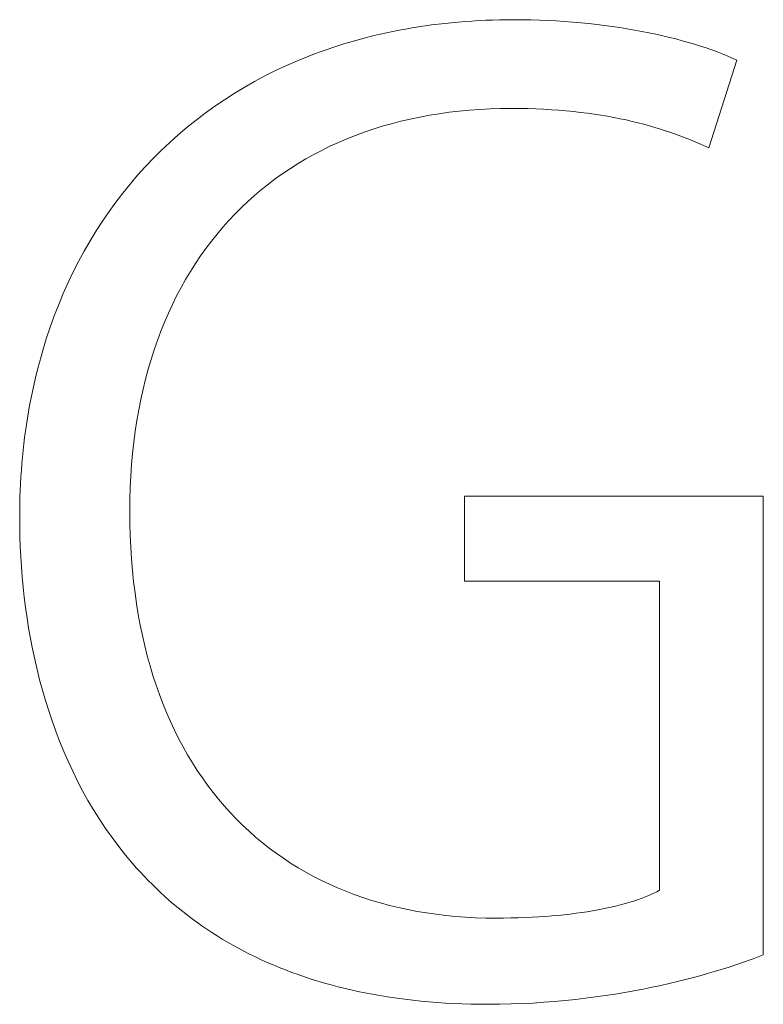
# Model space of a CAD drawing. Header units: centimetres. Extents: x -115 to 110, y -85 to 79.
# Tile 5 of 40: x -96.56 to -94.69, y -9.57 to -7.08. Entities that reach past the tile are written whole.
import ezdxf

# ---------------------------------------------------------------- set-up
doc = ezdxf.new("R2010")
doc.units = ezdxf.units.CM
doc.header["$MEASUREMENT"] = 0
doc.layers.add('Layer 1', color=7, linetype='Continuous')

msp = doc.modelspace()

# ---------------------------------------------------------------- linework, layer by layer
at = {"layer": 'Layer 1', "color": 250, "lineweight": 9}
msp.add_open_spline([(-94.68566, -9.44562), (-94.68566, -9.44562), (-94.71169, -9.45545), (-94.71169, -9.45545), (-94.71169, -9.45545), (-94.74055, -9.46566), (-94.74055, -9.46566), (-94.74055, -9.46566), (-94.77212, -9.47612), (-94.77212, -9.47612), (-94.77212, -9.47612), (-94.8063, -9.48668), (-94.8063, -9.48668), (-94.8063, -9.48668), (-94.82433, -9.49195), (-94.82433, -9.49195), (-94.82433, -9.49195), (-94.84297, -9.4972), (-94.84297, -9.4972), (-94.84297, -9.4972), (-94.8622, -9.5024), (-94.8622, -9.5024), (-94.8622, -9.5024), (-94.88203, -9.50754), (-94.88203, -9.50754), (-94.88203, -9.50754), (-94.90242, -9.5126), (-94.90242, -9.5126), (-94.90242, -9.5126), (-94.92336, -9.51756), (-94.92336, -9.51756), (-94.92336, -9.51756), (-94.94486, -9.52241), (-94.94486, -9.52241), (-94.94486, -9.52241), (-94.96688, -9.52712), (-94.96688, -9.52712), (-94.96688, -9.52712), (-94.98941, -9.53169), (-94.98941, -9.53169), (-94.98941, -9.53169), (-95.01245, -9.53609), (-95.01245, -9.53609), (-95.01245, -9.53609), (-95.03598, -9.5403), (-95.03598, -9.5403), (-95.03598, -9.5403), (-95.05998, -9.54431), (-95.05998, -9.54431), (-95.05998, -9.54431), (-95.08445, -9.5481), (-95.08445, -9.5481), (-95.08445, -9.5481), (-95.10936, -9.55166), (-95.10936, -9.55166), (-95.10936, -9.55166), (-95.13471, -9.55495), (-95.13471, -9.55495), (-95.13471, -9.55495), (-95.16048, -9.55798), (-95.16048, -9.55798), (-95.16048, -9.55798), (-95.18666, -9.56071), (-95.18666, -9.56071), (-95.18666, -9.56071), (-95.21323, -9.56314), (-95.21323, -9.56314), (-95.21323, -9.56314), (-95.24018, -9.56524), (-95.24018, -9.56524), (-95.24018, -9.56524), (-95.2675, -9.567), (-95.2675, -9.567), (-95.2675, -9.567), (-95.29518, -9.5684), (-95.29518, -9.5684), (-95.29518, -9.5684), (-95.32319, -9.56942), (-95.32319, -9.56942), (-95.32319, -9.56942), (-95.35153, -9.57005), (-95.35153, -9.57005), (-95.35153, -9.57005), (-95.38019, -9.57026), (-95.38019, -9.57026), (-95.38019, -9.57026), (-95.40249, -9.57013), (-95.40249, -9.57013), (-95.40249, -9.57013), (-95.42452, -9.56974), (-95.42452, -9.56974), (-95.42452, -9.56974), (-95.44629, -9.5691), (-95.44629, -9.5691), (-95.44629, -9.5691), (-95.4678, -9.5682), (-95.4678, -9.5682), (-95.4678, -9.5682), (-95.48904, -9.56705), (-95.48904, -9.56705), (-95.48904, -9.56705), (-95.51003, -9.56565), (-95.51003, -9.56565), (-95.51003, -9.56565), (-95.53075, -9.564), (-95.53075, -9.564), (-95.53075, -9.564), (-95.55122, -9.56212), (-95.55122, -9.56212), (-95.55122, -9.56212), (-95.57144, -9.55999), (-95.57144, -9.55999), (-95.57144, -9.55999), (-95.5914, -9.55763), (-95.5914, -9.55763), (-95.5914, -9.55763), (-95.6111, -9.55502), (-95.6111, -9.55502), (-95.6111, -9.55502), (-95.63056, -9.55219), (-95.63056, -9.55219), (-95.63056, -9.55219), (-95.64976, -9.54913), (-95.64976, -9.54913), (-95.64976, -9.54913), (-95.66872, -9.54584), (-95.66872, -9.54584), (-95.66872, -9.54584), (-95.68743, -9.54232), (-95.68743, -9.54232), (-95.68743, -9.54232), (-95.70589, -9.53858), (-95.70589, -9.53858), (-95.70589, -9.53858), (-95.72411, -9.53463), (-95.72411, -9.53463), (-95.72411, -9.53463), (-95.74208, -9.53045), (-95.74208, -9.53045), (-95.74208, -9.53045), (-95.75982, -9.52606), (-95.75982, -9.52606), (-95.75982, -9.52606), (-95.77731, -9.52146), (-95.77731, -9.52146), (-95.77731, -9.52146), (-95.79457, -9.51665), (-95.79457, -9.51665), (-95.79457, -9.51665), (-95.81159, -9.51164), (-95.81159, -9.51164), (-95.81159, -9.51164), (-95.82837, -9.50642), (-95.82837, -9.50642), (-95.82837, -9.50642), (-95.84492, -9.50099), (-95.84492, -9.50099), (-95.84492, -9.50099), (-95.86124, -9.49537), (-95.86124, -9.49537), (-95.86124, -9.49537), (-95.87732, -9.48956), (-95.87732, -9.48956), (-95.87732, -9.48956), (-95.89318, -9.48355), (-95.89318, -9.48355), (-95.89318, -9.48355), (-95.9088, -9.47735), (-95.9088, -9.47735), (-95.9088, -9.47735), (-95.9242, -9.47096), (-95.9242, -9.47096), (-95.9242, -9.47096), (-95.93938, -9.46438), (-95.93938, -9.46438), (-95.93938, -9.46438), (-95.95433, -9.45762), (-95.95433, -9.45762), (-95.95433, -9.45762), (-95.96905, -9.45068), (-95.96905, -9.45068), (-95.96905, -9.45068), (-95.98356, -9.44357), (-95.98356, -9.44357), (-95.98356, -9.44357), (-95.99784, -9.43628), (-95.99784, -9.43628), (-95.99784, -9.43628), (-96.01191, -9.42881), (-96.01191, -9.42881), (-96.01191, -9.42881), (-96.02576, -9.42118), (-96.02576, -9.42118), (-96.02576, -9.42118), (-96.0394, -9.41337), (-96.0394, -9.41337), (-96.0394, -9.41337), (-96.05282, -9.40541), (-96.05282, -9.40541), (-96.05282, -9.40541), (-96.06603, -9.39728), (-96.06603, -9.39728), (-96.06603, -9.39728), (-96.07902, -9.38899), (-96.07902, -9.38899), (-96.07902, -9.38899), (-96.09181, -9.38054), (-96.09181, -9.38054), (-96.09181, -9.38054), (-96.10439, -9.37194), (-96.10439, -9.37194), (-96.10439, -9.37194), (-96.11676, -9.36319), (-96.11676, -9.36319), (-96.11676, -9.36319), (-96.12893, -9.35429), (-96.12893, -9.35429), (-96.12893, -9.35429), (-96.14089, -9.34524), (-96.14089, -9.34524), (-96.14089, -9.34524), (-96.15265, -9.33605), (-96.15265, -9.33605), (-96.15265, -9.33605), (-96.16421, -9.32672), (-96.16421, -9.32672), (-96.16421, -9.32672), (-96.17557, -9.31725), (-96.17557, -9.31725), (-96.17557, -9.31725), (-96.18673, -9.30764), (-96.18673, -9.30764), (-96.18673, -9.30764), (-96.1977, -9.2979), (-96.1977, -9.2979), (-96.1977, -9.2979), (-96.20846, -9.28803), (-96.20846, -9.28803), (-96.20846, -9.28803), (-96.21904, -9.27803), (-96.21904, -9.27803), (-96.21904, -9.27803), (-96.22942, -9.2679), (-96.22942, -9.2679), (-96.22942, -9.2679), (-96.23961, -9.25765), (-96.23961, -9.25765), (-96.23961, -9.25765), (-96.24961, -9.24728), (-96.24961, -9.24728), (-96.24961, -9.24728), (-96.25943, -9.2368), (-96.25943, -9.2368), (-96.25943, -9.2368), (-96.26905, -9.22619), (-96.26905, -9.22619), (-96.26905, -9.22619), (-96.2785, -9.21548), (-96.2785, -9.21548), (-96.2785, -9.21548), (-96.29683, -9.19372), (-96.29683, -9.19372), (-96.29683, -9.19372), (-96.31444, -9.17154), (-96.31444, -9.17154), (-96.31444, -9.17154), (-96.33133, -9.14897), (-96.33133, -9.14897), (-96.33133, -9.14897), (-96.34753, -9.12602), (-96.34753, -9.12602), (-96.34753, -9.12602), (-96.36303, -9.10271), (-96.36303, -9.10271), (-96.36303, -9.10271), (-96.37786, -9.07906), (-96.37786, -9.07906), (-96.37786, -9.07906), (-96.39202, -9.0551), (-96.39202, -9.0551), (-96.39202, -9.0551), (-96.40553, -9.03085), (-96.40553, -9.03085), (-96.40553, -9.03085), (-96.41839, -9.00632), (-96.41839, -9.00632), (-96.41839, -9.00632), (-96.43062, -8.98154), (-96.43062, -8.98154), (-96.43062, -8.98154), (-96.44223, -8.95653), (-96.44223, -8.95653), (-96.44223, -8.95653), (-96.45323, -8.93131), (-96.45323, -8.93131), (-96.45323, -8.93131), (-96.46363, -8.9059), (-96.46363, -8.9059), (-96.46363, -8.9059), (-96.47345, -8.88032), (-96.47345, -8.88032), (-96.47345, -8.88032), (-96.48269, -8.8546), (-96.48269, -8.8546), (-96.48269, -8.8546), (-96.49137, -8.82874), (-96.49137, -8.82874), (-96.49137, -8.82874), (-96.4995, -8.80278), (-96.4995, -8.80278), (-96.4995, -8.80278), (-96.50709, -8.77674), (-96.50709, -8.77674), (-96.50709, -8.77674), (-96.51414, -8.75063), (-96.51414, -8.75063), (-96.51414, -8.75063), (-96.52069, -8.72448), (-96.52069, -8.72448), (-96.52069, -8.72448), (-96.52672, -8.6983), (-96.52672, -8.6983), (-96.52672, -8.6983), (-96.53227, -8.67213), (-96.53227, -8.67213), (-96.53227, -8.67213), (-96.53733, -8.64597), (-96.53733, -8.64597), (-96.53733, -8.64597), (-96.54192, -8.61985), (-96.54192, -8.61985), (-96.54192, -8.61985), (-96.54605, -8.5938), (-96.54605, -8.5938), (-96.54605, -8.5938), (-96.54973, -8.56782), (-96.54973, -8.56782), (-96.54973, -8.56782), (-96.55298, -8.54195), (-96.55298, -8.54195), (-96.55298, -8.54195), (-96.5558, -8.51621), (-96.5558, -8.51621), (-96.5558, -8.51621), (-96.5582, -8.4906), (-96.5582, -8.4906), (-96.5582, -8.4906), (-96.56021, -8.46516), (-96.56021, -8.46516), (-96.56021, -8.46516), (-96.56183, -8.43991), (-96.56183, -8.43991), (-96.56183, -8.43991), (-96.56306, -8.41487), (-96.56306, -8.41487), (-96.56306, -8.41487), (-96.56393, -8.39005), (-96.56393, -8.39005), (-96.56393, -8.39005), (-96.56444, -8.36549), (-96.56444, -8.36549), (-96.56444, -8.36549), (-96.56461, -8.34119), (-96.56461, -8.34119), (-96.56461, -8.34119), (-96.56452, -8.32383), (-96.56452, -8.32383), (-96.56452, -8.32383), (-96.56426, -8.30655), (-96.56426, -8.30655), (-96.56426, -8.30655), (-96.56382, -8.28935), (-96.56382, -8.28935), (-96.56382, -8.28935), (-96.5632, -8.27225), (-96.5632, -8.27225), (-96.5632, -8.27225), (-96.56241, -8.25522), (-96.56241, -8.25522), (-96.56241, -8.25522), (-96.56145, -8.23829), (-96.56145, -8.23829), (-96.56145, -8.23829), (-96.56031, -8.22144), (-96.56031, -8.22144), (-96.56031, -8.22144), (-96.559, -8.20469), (-96.559, -8.20469), (-96.559, -8.20469), (-96.55751, -8.18802), (-96.55751, -8.18802), (-96.55751, -8.18802), (-96.55586, -8.17144), (-96.55586, -8.17144), (-96.55586, -8.17144), (-96.55403, -8.15496), (-96.55403, -8.15496), (-96.55403, -8.15496), (-96.55203, -8.13856), (-96.55203, -8.13856), (-96.55203, -8.13856), (-96.54986, -8.12227), (-96.54986, -8.12227), (-96.54986, -8.12227), (-96.54753, -8.10606), (-96.54753, -8.10606), (-96.54753, -8.10606), (-96.54502, -8.08995), (-96.54502, -8.08995), (-96.54502, -8.08995), (-96.54235, -8.07393), (-96.54235, -8.07393), (-96.54235, -8.07393), (-96.5395, -8.05801), (-96.5395, -8.05801), (-96.5395, -8.05801), (-96.5365, -8.04219), (-96.5365, -8.04219), (-96.5365, -8.04219), (-96.53332, -8.02647), (-96.53332, -8.02647), (-96.53332, -8.02647), (-96.52998, -8.01084), (-96.52998, -8.01084), (-96.52998, -8.01084), (-96.52647, -7.99532), (-96.52647, -7.99532), (-96.52647, -7.99532), (-96.5228, -7.97989), (-96.5228, -7.97989), (-96.5228, -7.97989), (-96.51896, -7.96457), (-96.51896, -7.96457), (-96.51896, -7.96457), (-96.51496, -7.94935), (-96.51496, -7.94935), (-96.51496, -7.94935), (-96.50647, -7.91922), (-96.50647, -7.91922), (-96.50647, -7.91922), (-96.49733, -7.8895), (-96.49733, -7.8895), (-96.49733, -7.8895), (-96.48755, -7.86022), (-96.48755, -7.86022), (-96.48755, -7.86022), (-96.47713, -7.83136), (-96.47713, -7.83136), (-96.47713, -7.83136), (-96.46608, -7.80294), (-96.46608, -7.80294), (-96.46608, -7.80294), (-96.45439, -7.77497), (-96.45439, -7.77497), (-96.45439, -7.77497), (-96.44208, -7.74745), (-96.44208, -7.74745), (-96.44208, -7.74745), (-96.42915, -7.72038), (-96.42915, -7.72038), (-96.42915, -7.72038), (-96.41561, -7.69379), (-96.41561, -7.69379), (-96.41561, -7.69379), (-96.40145, -7.66766), (-96.40145, -7.66766), (-96.40145, -7.66766), (-96.38669, -7.64201), (-96.38669, -7.64201), (-96.38669, -7.64201), (-96.37133, -7.61685), (-96.37133, -7.61685), (-96.37133, -7.61685), (-96.35537, -7.59217), (-96.35537, -7.59217), (-96.35537, -7.59217), (-96.33881, -7.568), (-96.33881, -7.568), (-96.33881, -7.568), (-96.32167, -7.54432), (-96.32167, -7.54432), (-96.32167, -7.54432), (-96.30395, -7.52116), (-96.30395, -7.52116), (-96.30395, -7.52116), (-96.28564, -7.49852), (-96.28564, -7.49852), (-96.28564, -7.49852), (-96.26676, -7.4764), (-96.26676, -7.4764), (-96.26676, -7.4764), (-96.24732, -7.45481), (-96.24732, -7.45481), (-96.24732, -7.45481), (-96.2273, -7.43376), (-96.2273, -7.43376), (-96.2273, -7.43376), (-96.20673, -7.41326), (-96.20673, -7.41326), (-96.20673, -7.41326), (-96.1856, -7.3933), (-96.1856, -7.3933), (-96.1856, -7.3933), (-96.16392, -7.3739), (-96.16392, -7.3739), (-96.16392, -7.3739), (-96.1417, -7.35507), (-96.1417, -7.35507), (-96.1417, -7.35507), (-96.11893, -7.3368), (-96.11893, -7.3368), (-96.11893, -7.3368), (-96.09563, -7.31911), (-96.09563, -7.31911), (-96.09563, -7.31911), (-96.07179, -7.30201), (-96.07179, -7.30201), (-96.07179, -7.30201), (-96.04742, -7.28549), (-96.04742, -7.28549), (-96.04742, -7.28549), (-96.02254, -7.26957), (-96.02254, -7.26957), (-96.02254, -7.26957), (-95.99713, -7.25426), (-95.99713, -7.25426), (-95.99713, -7.25426), (-95.97121, -7.23955), (-95.97121, -7.23955), (-95.97121, -7.23955), (-95.94478, -7.22546), (-95.94478, -7.22546), (-95.94478, -7.22546), (-95.91784, -7.212), (-95.91784, -7.212), (-95.91784, -7.212), (-95.89041, -7.19916), (-95.89041, -7.19916), (-95.89041, -7.19916), (-95.86248, -7.18696), (-95.86248, -7.18696), (-95.86248, -7.18696), (-95.84833, -7.1811), (-95.84833, -7.1811), (-95.84833, -7.1811), (-95.83406, -7.1754), (-95.83406, -7.1754), (-95.83406, -7.1754), (-95.81966, -7.16987), (-95.81966, -7.16987), (-95.81966, -7.16987), (-95.80515, -7.16449), (-95.80515, -7.16449), (-95.80515, -7.16449), (-95.79051, -7.15929), (-95.79051, -7.15929), (-95.79051, -7.15929), (-95.77576, -7.15424), (-95.77576, -7.15424), (-95.77576, -7.15424), (-95.76088, -7.14936), (-95.76088, -7.14936), (-95.76088, -7.14936), (-95.74589, -7.14465), (-95.74589, -7.14465), (-95.74589, -7.14465), (-95.73078, -7.14011), (-95.73078, -7.14011), (-95.73078, -7.14011), (-95.71555, -7.13573), (-95.71555, -7.13573), (-95.71555, -7.13573), (-95.70021, -7.13153), (-95.70021, -7.13153), (-95.70021, -7.13153), (-95.68474, -7.12749), (-95.68474, -7.12749), (-95.68474, -7.12749), (-95.66917, -7.12362), (-95.66917, -7.12362), (-95.66917, -7.12362), (-95.65347, -7.11993), (-95.65347, -7.11993), (-95.65347, -7.11993), (-95.63767, -7.1164), (-95.63767, -7.1164), (-95.63767, -7.1164), (-95.62174, -7.11305), (-95.62174, -7.11305), (-95.62174, -7.11305), (-95.60571, -7.10988), (-95.60571, -7.10988), (-95.60571, -7.10988), (-95.58956, -7.10687), (-95.58956, -7.10687), (-95.58956, -7.10687), (-95.5733, -7.10405), (-95.5733, -7.10405), (-95.5733, -7.10405), (-95.55693, -7.1014), (-95.55693, -7.1014), (-95.55693, -7.1014), (-95.54045, -7.09893), (-95.54045, -7.09893), (-95.54045, -7.09893), (-95.52385, -7.09663), (-95.52385, -7.09663), (-95.52385, -7.09663), (-95.50715, -7.09452), (-95.50715, -7.09452), (-95.50715, -7.09452), (-95.49033, -7.09258), (-95.49033, -7.09258), (-95.49033, -7.09258), (-95.47341, -7.09082), (-95.47341, -7.09082), (-95.47341, -7.09082), (-95.45638, -7.08925), (-95.45638, -7.08925), (-95.45638, -7.08925), (-95.43924, -7.08786), (-95.43924, -7.08786), (-95.43924, -7.08786), (-95.422, -7.08665), (-95.422, -7.08665), (-95.422, -7.08665), (-95.40465, -7.08562), (-95.40465, -7.08562), (-95.40465, -7.08562), (-95.38719, -7.08478), (-95.38719, -7.08478), (-95.38719, -7.08478), (-95.36962, -7.08413), (-95.36962, -7.08413), (-95.36962, -7.08413), (-95.35196, -7.08366), (-95.35196, -7.08366), (-95.35196, -7.08366), (-95.33418, -7.08338), (-95.33418, -7.08338), (-95.33418, -7.08338), (-95.31631, -7.08328), (-95.31631, -7.08328), (-95.31631, -7.08328), (-95.29447, -7.08341), (-95.29447, -7.08341), (-95.29447, -7.08341), (-95.27279, -7.0838), (-95.27279, -7.0838), (-95.27279, -7.0838), (-95.25129, -7.08443), (-95.25129, -7.08443), (-95.25129, -7.08443), (-95.22997, -7.08531), (-95.22997, -7.08531), (-95.22997, -7.08531), (-95.20884, -7.08643), (-95.20884, -7.08643), (-95.20884, -7.08643), (-95.18792, -7.08778), (-95.18792, -7.08778), (-95.18792, -7.08778), (-95.16722, -7.08936), (-95.16722, -7.08936), (-95.16722, -7.08936), (-95.14675, -7.09116), (-95.14675, -7.09116), (-95.14675, -7.09116), (-95.12652, -7.09317), (-95.12652, -7.09317), (-95.12652, -7.09317), (-95.10653, -7.0954), (-95.10653, -7.0954), (-95.10653, -7.0954), (-95.08681, -7.09782), (-95.08681, -7.09782), (-95.08681, -7.09782), (-95.06737, -7.10045), (-95.06737, -7.10045), (-95.06737, -7.10045), (-95.0482, -7.10327), (-95.0482, -7.10327), (-95.0482, -7.10327), (-95.02934, -7.10627), (-95.02934, -7.10627), (-95.02934, -7.10627), (-95.01078, -7.10946), (-95.01078, -7.10946), (-95.01078, -7.10946), (-94.99253, -7.11281), (-94.99253, -7.11281), (-94.99253, -7.11281), (-94.97462, -7.11634), (-94.97462, -7.11634), (-94.97462, -7.11634), (-94.95705, -7.12003), (-94.95705, -7.12003), (-94.95705, -7.12003), (-94.93982, -7.12388), (-94.93982, -7.12388), (-94.93982, -7.12388), (-94.92296, -7.12788), (-94.92296, -7.12788), (-94.92296, -7.12788), (-94.90647, -7.13203), (-94.90647, -7.13203), (-94.90647, -7.13203), (-94.89037, -7.13631), (-94.89037, -7.13631), (-94.89037, -7.13631), (-94.87466, -7.14073), (-94.87466, -7.14073), (-94.87466, -7.14073), (-94.85936, -7.14528), (-94.85936, -7.14528), (-94.85936, -7.14528), (-94.84448, -7.14995), (-94.84448, -7.14995), (-94.84448, -7.14995), (-94.83003, -7.15474), (-94.83003, -7.15474), (-94.83003, -7.15474), (-94.81602, -7.15964), (-94.81602, -7.15964), (-94.81602, -7.15964), (-94.80245, -7.16465), (-94.80245, -7.16465), (-94.80245, -7.16465), (-94.78935, -7.16975), (-94.78935, -7.16975), (-94.78935, -7.16975), (-94.77673, -7.17495), (-94.77673, -7.17495), (-94.77673, -7.17495), (-94.76459, -7.18023), (-94.76459, -7.18023), (-94.76459, -7.18023), (-94.75294, -7.1856), (-94.75294, -7.1856), (-94.75294, -7.1856), (-94.82332, -7.40667), (-94.82332, -7.40667), (-94.82332, -7.40667), (-94.84594, -7.39657), (-94.84594, -7.39657), (-94.84594, -7.39657), (-94.86945, -7.38674), (-94.86945, -7.38674), (-94.86945, -7.38674), (-94.89389, -7.37725), (-94.89389, -7.37725), (-94.89389, -7.37725), (-94.91932, -7.36815), (-94.91932, -7.36815), (-94.91932, -7.36815), (-94.93243, -7.36376), (-94.93243, -7.36376), (-94.93243, -7.36376), (-94.9458, -7.35948), (-94.9458, -7.35948), (-94.9458, -7.35948), (-94.95945, -7.35532), (-94.95945, -7.35532), (-94.95945, -7.35532), (-94.97339, -7.3513), (-94.97339, -7.3513), (-94.97339, -7.3513), (-94.98761, -7.34741), (-94.98761, -7.34741), (-94.98761, -7.34741), (-95.00214, -7.34365), (-95.00214, -7.34365), (-95.00214, -7.34365), (-95.01696, -7.34005), (-95.01696, -7.34005), (-95.01696, -7.34005), (-95.0321, -7.3366), (-95.0321, -7.3366), (-95.0321, -7.3366), (-95.04756, -7.33331), (-95.04756, -7.33331), (-95.04756, -7.33331), (-95.06334, -7.33018), (-95.06334, -7.33018), (-95.06334, -7.33018), (-95.07946, -7.32723), (-95.07946, -7.32723), (-95.07946, -7.32723), (-95.09592, -7.32446), (-95.09592, -7.32446), (-95.09592, -7.32446), (-95.11272, -7.32187), (-95.11272, -7.32187), (-95.11272, -7.32187), (-95.12988, -7.31948), (-95.12988, -7.31948), (-95.12988, -7.31948), (-95.1474, -7.31728), (-95.1474, -7.31728), (-95.1474, -7.31728), (-95.16529, -7.31528), (-95.16529, -7.31528), (-95.16529, -7.31528), (-95.18355, -7.3135), (-95.18355, -7.3135), (-95.18355, -7.3135), (-95.2022, -7.31193), (-95.2022, -7.31193), (-95.2022, -7.31193), (-95.22123, -7.31059), (-95.22123, -7.31059), (-95.22123, -7.31059), (-95.24067, -7.30948), (-95.24067, -7.30948), (-95.24067, -7.30948), (-95.2605, -7.3086), (-95.2605, -7.3086), (-95.2605, -7.3086), (-95.28075, -7.30797), (-95.28075, -7.30797), (-95.28075, -7.30797), (-95.30142, -7.30758), (-95.30142, -7.30758), (-95.30142, -7.30758), (-95.32251, -7.30745), (-95.32251, -7.30745), (-95.32251, -7.30745), (-95.34938, -7.30773), (-95.34938, -7.30773), (-95.34938, -7.30773), (-95.37596, -7.30854), (-95.37596, -7.30854), (-95.37596, -7.30854), (-95.40226, -7.30989), (-95.40226, -7.30989), (-95.40226, -7.30989), (-95.42827, -7.31178), (-95.42827, -7.31178), (-95.42827, -7.31178), (-95.45399, -7.3142), (-95.45399, -7.3142), (-95.45399, -7.3142), (-95.4794, -7.31716), (-95.4794, -7.31716), (-95.4794, -7.31716), (-95.50452, -7.32065), (-95.50452, -7.32065), (-95.50452, -7.32065), (-95.52932, -7.32466), (-95.52932, -7.32466), (-95.52932, -7.32466), (-95.55381, -7.32921), (-95.55381, -7.32921), (-95.55381, -7.32921), (-95.57799, -7.33427), (-95.57799, -7.33427), (-95.57799, -7.33427), (-95.60184, -7.33986), (-95.60184, -7.33986), (-95.60184, -7.33986), (-95.62537, -7.34597), (-95.62537, -7.34597), (-95.62537, -7.34597), (-95.64857, -7.35259), (-95.64857, -7.35259), (-95.64857, -7.35259), (-95.67143, -7.35973), (-95.67143, -7.35973), (-95.67143, -7.35973), (-95.69395, -7.36738), (-95.69395, -7.36738), (-95.69395, -7.36738), (-95.71612, -7.37555), (-95.71612, -7.37555), (-95.71612, -7.37555), (-95.73795, -7.38422), (-95.73795, -7.38422), (-95.73795, -7.38422), (-95.75943, -7.3934), (-95.75943, -7.3934), (-95.75943, -7.3934), (-95.78054, -7.40308), (-95.78054, -7.40308), (-95.78054, -7.40308), (-95.8013, -7.41326), (-95.8013, -7.41326), (-95.8013, -7.41326), (-95.82168, -7.42395), (-95.82168, -7.42395), (-95.82168, -7.42395), (-95.8417, -7.43513), (-95.8417, -7.43513), (-95.8417, -7.43513), (-95.86133, -7.44681), (-95.86133, -7.44681), (-95.86133, -7.44681), (-95.88059, -7.45898), (-95.88059, -7.45898), (-95.88059, -7.45898), (-95.89946, -7.47164), (-95.89946, -7.47164), (-95.89946, -7.47164), (-95.91794, -7.48479), (-95.91794, -7.48479), (-95.91794, -7.48479), (-95.93603, -7.49843), (-95.93603, -7.49843), (-95.93603, -7.49843), (-95.95372, -7.51255), (-95.95372, -7.51255), (-95.95372, -7.51255), (-95.971, -7.52715), (-95.971, -7.52715), (-95.971, -7.52715), (-95.98787, -7.54223), (-95.98787, -7.54223), (-95.98787, -7.54223), (-96.00434, -7.5578), (-96.00434, -7.5578), (-96.00434, -7.5578), (-96.02038, -7.57383), (-96.02038, -7.57383), (-96.02038, -7.57383), (-96.03601, -7.59034), (-96.03601, -7.59034), (-96.03601, -7.59034), (-96.0512, -7.60733), (-96.0512, -7.60733), (-96.0512, -7.60733), (-96.06597, -7.62478), (-96.06597, -7.62478), (-96.06597, -7.62478), (-96.0803, -7.6427), (-96.0803, -7.6427), (-96.0803, -7.6427), (-96.09419, -7.66108), (-96.09419, -7.66108), (-96.09419, -7.66108), (-96.10763, -7.67992), (-96.10763, -7.67992), (-96.10763, -7.67992), (-96.12063, -7.69923), (-96.12063, -7.69923), (-96.12063, -7.69923), (-96.13317, -7.71899), (-96.13317, -7.71899), (-96.13317, -7.71899), (-96.14525, -7.73921), (-96.14525, -7.73921), (-96.14525, -7.73921), (-96.15687, -7.75989), (-96.15687, -7.75989), (-96.15687, -7.75989), (-96.16803, -7.78101), (-96.16803, -7.78101), (-96.16803, -7.78101), (-96.17871, -7.80259), (-96.17871, -7.80259), (-96.17871, -7.80259), (-96.18891, -7.82461), (-96.18891, -7.82461), (-96.18891, -7.82461), (-96.19864, -7.84707), (-96.19864, -7.84707), (-96.19864, -7.84707), (-96.20787, -7.86998), (-96.20787, -7.86998), (-96.20787, -7.86998), (-96.21662, -7.89333), (-96.21662, -7.89333), (-96.21662, -7.89333), (-96.22487, -7.91712), (-96.22487, -7.91712), (-96.22487, -7.91712), (-96.23263, -7.94135), (-96.23263, -7.94135), (-96.23263, -7.94135), (-96.23988, -7.96601), (-96.23988, -7.96601), (-96.23988, -7.96601), (-96.24662, -7.9911), (-96.24662, -7.9911), (-96.24662, -7.9911), (-96.25284, -8.01662), (-96.25284, -8.01662), (-96.25284, -8.01662), (-96.25855, -8.04256), (-96.25855, -8.04256), (-96.25855, -8.04256), (-96.26374, -8.06894), (-96.26374, -8.06894), (-96.26374, -8.06894), (-96.2684, -8.09573), (-96.2684, -8.09573), (-96.2684, -8.09573), (-96.27253, -8.12295), (-96.27253, -8.12295), (-96.27253, -8.12295), (-96.27613, -8.15058), (-96.27613, -8.15058), (-96.27613, -8.15058), (-96.27918, -8.17864), (-96.27918, -8.17864), (-96.27918, -8.17864), (-96.28169, -8.2071), (-96.28169, -8.2071), (-96.28169, -8.2071), (-96.28365, -8.23598), (-96.28365, -8.23598), (-96.28365, -8.23598), (-96.28505, -8.26527), (-96.28505, -8.26527), (-96.28505, -8.26527), (-96.2859, -8.29496), (-96.2859, -8.29496), (-96.2859, -8.29496), (-96.28618, -8.32507), (-96.28618, -8.32507), (-96.28618, -8.32507), (-96.28591, -8.35577), (-96.28591, -8.35577), (-96.28591, -8.35577), (-96.28511, -8.38604), (-96.28511, -8.38604), (-96.28511, -8.38604), (-96.28377, -8.41588), (-96.28377, -8.41588), (-96.28377, -8.41588), (-96.28191, -8.44529), (-96.28191, -8.44529), (-96.28191, -8.44529), (-96.27952, -8.47426), (-96.27952, -8.47426), (-96.27952, -8.47426), (-96.27662, -8.5028), (-96.27662, -8.5028), (-96.27662, -8.5028), (-96.2732, -8.5309), (-96.2732, -8.5309), (-96.2732, -8.5309), (-96.26927, -8.55856), (-96.26927, -8.55856), (-96.26927, -8.55856), (-96.26483, -8.58579), (-96.26483, -8.58579), (-96.26483, -8.58579), (-96.25989, -8.61257), (-96.25989, -8.61257), (-96.25989, -8.61257), (-96.25445, -8.6389), (-96.25445, -8.6389), (-96.25445, -8.6389), (-96.24852, -8.66479), (-96.24852, -8.66479), (-96.24852, -8.66479), (-96.24209, -8.69023), (-96.24209, -8.69023), (-96.24209, -8.69023), (-96.23518, -8.71522), (-96.23518, -8.71522), (-96.23518, -8.71522), (-96.22779, -8.73976), (-96.22779, -8.73976), (-96.22779, -8.73976), (-96.21992, -8.76384), (-96.21992, -8.76384), (-96.21992, -8.76384), (-96.21158, -8.78747), (-96.21158, -8.78747), (-96.21158, -8.78747), (-96.20277, -8.81065), (-96.20277, -8.81065), (-96.20277, -8.81065), (-96.19349, -8.83336), (-96.19349, -8.83336), (-96.19349, -8.83336), (-96.18375, -8.85562), (-96.18375, -8.85562), (-96.18375, -8.85562), (-96.17356, -8.87741), (-96.17356, -8.87741), (-96.17356, -8.87741), (-96.16291, -8.89874), (-96.16291, -8.89874), (-96.16291, -8.89874), (-96.15181, -8.9196), (-96.15181, -8.9196), (-96.15181, -8.9196), (-96.14026, -8.94), (-96.14026, -8.94), (-96.14026, -8.94), (-96.12828, -8.95993), (-96.12828, -8.95993), (-96.12828, -8.95993), (-96.11586, -8.97939), (-96.11586, -8.97939), (-96.11586, -8.97939), (-96.10301, -8.99837), (-96.10301, -8.99837), (-96.10301, -8.99837), (-96.08972, -9.01688), (-96.08972, -9.01688), (-96.08972, -9.01688), (-96.07602, -9.03491), (-96.07602, -9.03491), (-96.07602, -9.03491), (-96.06189, -9.05247), (-96.06189, -9.05247), (-96.06189, -9.05247), (-96.04735, -9.06955), (-96.04735, -9.06955), (-96.04735, -9.06955), (-96.03239, -9.08614), (-96.03239, -9.08614), (-96.03239, -9.08614), (-96.01703, -9.10226), (-96.01703, -9.10226), (-96.01703, -9.10226), (-96.00127, -9.11788), (-96.00127, -9.11788), (-96.00127, -9.11788), (-95.9851, -9.13302), (-95.9851, -9.13302), (-95.9851, -9.13302), (-95.96854, -9.14768), (-95.96854, -9.14768), (-95.96854, -9.14768), (-95.95159, -9.16184), (-95.95159, -9.16184), (-95.95159, -9.16184), (-95.93425, -9.17551), (-95.93425, -9.17551), (-95.93425, -9.17551), (-95.91652, -9.18869), (-95.91652, -9.18869), (-95.91652, -9.18869), (-95.89842, -9.20137), (-95.89842, -9.20137), (-95.89842, -9.20137), (-95.87994, -9.21356), (-95.87994, -9.21356), (-95.87994, -9.21356), (-95.8611, -9.22524), (-95.8611, -9.22524), (-95.8611, -9.22524), (-95.84188, -9.23643), (-95.84188, -9.23643), (-95.84188, -9.23643), (-95.8223, -9.24711), (-95.8223, -9.24711), (-95.8223, -9.24711), (-95.80237, -9.25729), (-95.80237, -9.25729), (-95.80237, -9.25729), (-95.78208, -9.26697), (-95.78208, -9.26697), (-95.78208, -9.26697), (-95.76144, -9.27613), (-95.76144, -9.27613), (-95.76144, -9.27613), (-95.74045, -9.28479), (-95.74045, -9.28479), (-95.74045, -9.28479), (-95.71912, -9.29293), (-95.71912, -9.29293), (-95.71912, -9.29293), (-95.69746, -9.30057), (-95.69746, -9.30057), (-95.69746, -9.30057), (-95.67546, -9.30769), (-95.67546, -9.30769), (-95.67546, -9.30769), (-95.65313, -9.31429), (-95.65313, -9.31429), (-95.65313, -9.31429), (-95.63047, -9.32037), (-95.63047, -9.32037), (-95.63047, -9.32037), (-95.6075, -9.32594), (-95.6075, -9.32594), (-95.6075, -9.32594), (-95.5842, -9.33098), (-95.5842, -9.33098), (-95.5842, -9.33098), (-95.5606, -9.3355), (-95.5606, -9.3355), (-95.5606, -9.3355), (-95.53668, -9.33949), (-95.53668, -9.33949), (-95.53668, -9.33949), (-95.51246, -9.34296), (-95.51246, -9.34296), (-95.51246, -9.34296), (-95.48794, -9.3459), (-95.48794, -9.3459), (-95.48794, -9.3459), (-95.46312, -9.3483), (-95.46312, -9.3483), (-95.46312, -9.3483), (-95.43801, -9.35018), (-95.43801, -9.35018), (-95.43801, -9.35018), (-95.41261, -9.35152), (-95.41261, -9.35152), (-95.41261, -9.35152), (-95.38693, -9.35233), (-95.38693, -9.35233), (-95.38693, -9.35233), (-95.36096, -9.3526), (-95.36096, -9.3526), (-95.36096, -9.3526), (-95.34195, -9.35251), (-95.34195, -9.35251), (-95.34195, -9.35251), (-95.32332, -9.35223), (-95.32332, -9.35223), (-95.32332, -9.35223), (-95.30509, -9.35178), (-95.30509, -9.35178), (-95.30509, -9.35178), (-95.28726, -9.35115), (-95.28726, -9.35115), (-95.28726, -9.35115), (-95.26982, -9.35036), (-95.26982, -9.35036), (-95.26982, -9.35036), (-95.25278, -9.3494), (-95.25278, -9.3494), (-95.25278, -9.3494), (-95.23612, -9.34828), (-95.23612, -9.34828), (-95.23612, -9.34828), (-95.21987, -9.34701), (-95.21987, -9.34701), (-95.21987, -9.34701), (-95.204, -9.34559), (-95.204, -9.34559), (-95.204, -9.34559), (-95.18854, -9.34402), (-95.18854, -9.34402), (-95.18854, -9.34402), (-95.17346, -9.34231), (-95.17346, -9.34231), (-95.17346, -9.34231), (-95.15878, -9.34047), (-95.15878, -9.34047), (-95.15878, -9.34047), (-95.1445, -9.33849), (-95.1445, -9.33849), (-95.1445, -9.33849), (-95.1306, -9.33639), (-95.1306, -9.33639), (-95.1306, -9.33639), (-95.11711, -9.33417), (-95.11711, -9.33417), (-95.11711, -9.33417), (-95.104, -9.33183), (-95.104, -9.33183), (-95.104, -9.33183), (-95.09129, -9.32937), (-95.09129, -9.32937), (-95.09129, -9.32937), (-95.07898, -9.32681), (-95.07898, -9.32681), (-95.07898, -9.32681), (-95.06706, -9.32414), (-95.06706, -9.32414), (-95.06706, -9.32414), (-95.05553, -9.32138), (-95.05553, -9.32138), (-95.05553, -9.32138), (-95.0444, -9.31852), (-95.0444, -9.31852), (-95.0444, -9.31852), (-95.03366, -9.31558), (-95.03366, -9.31558), (-95.03366, -9.31558), (-95.02332, -9.31254), (-95.02332, -9.31254), (-95.02332, -9.31254), (-95.01337, -9.30943), (-95.01337, -9.30943), (-95.01337, -9.30943), (-95.00381, -9.30625), (-95.00381, -9.30625), (-95.00381, -9.30625), (-94.99465, -9.30299), (-94.99465, -9.30299), (-94.99465, -9.30299), (-94.98588, -9.29966), (-94.98588, -9.29966), (-94.98588, -9.29966), (-94.97751, -9.29628), (-94.97751, -9.29628), (-94.97751, -9.29628), (-94.96953, -9.29284), (-94.96953, -9.29284), (-94.96953, -9.29284), (-94.96195, -9.28934), (-94.96195, -9.28934), (-94.96195, -9.28934), (-94.95476, -9.2858), (-94.95476, -9.2858), (-94.95476, -9.2858), (-94.94796, -9.28222), (-94.94796, -9.28222), (-94.94796, -9.28222), (-94.94796, -8.50118), (-94.94796, -8.50118), (-94.94796, -8.50118), (-95.44095, -8.50118), (-95.44095, -8.50118), (-95.44095, -8.50118), (-95.44095, -8.28693), (-95.44095, -8.28693), (-95.44095, -8.28693), (-94.68566, -8.28693), (-94.68566, -8.28693), (-94.68566, -8.28693), (-94.68566, -9.44562), (-94.68566, -9.44562)], degree=3, knots=[0, 0, 0, 0, 0.0022727, 0.0022727, 0.0022727, 0.0045455, 0.0045455, 0.0045455, 0.0068182, 0.0068182, 0.0068182, 0.0090909, 0.0090909, 0.0090909, 0.0113636, 0.0113636, 0.0113636, 0.0136364, 0.0136364, 0.0136364, 0.0159091, 0.0159091, 0.0159091, 0.0181818, 0.0181818, 0.0181818, 0.0204545, 0.0204545, 0.0204545, 0.0227273, 0.0227273, 0.0227273, 0.025, 0.025, 0.025, 0.0272727, 0.0272727, 0.0272727, 0.0295455, 0.0295455, 0.0295455, 0.0318182, 0.0318182, 0.0318182, 0.0340909, 0.0340909, 0.0340909, 0.0363636, 0.0363636, 0.0363636, 0.0386364, 0.0386364, 0.0386364, 0.0409091, 0.0409091, 0.0409091, 0.0431818, 0.0431818, 0.0431818, 0.0454545, 0.0454545, 0.0454545, 0.0477273, 0.0477273, 0.0477273, 0.05, 0.05, 0.05, 0.0522727, 0.0522727, 0.0522727, 0.0545455, 0.0545455, 0.0545455, 0.0568182, 0.0568182, 0.0568182, 0.0590909, 0.0590909, 0.0590909, 0.0613636, 0.0613636, 0.0613636, 0.0636364, 0.0636364, 0.0636364, 0.0659091, 0.0659091, 0.0659091, 0.0681818, 0.0681818, 0.0681818, 0.0704545, 0.0704545, 0.0704545, 0.0727273, 0.0727273, 0.0727273, 0.075, 0.075, 0.075, 0.0772727, 0.0772727, 0.0772727, 0.0795455, 0.0795455, 0.0795455, 0.0818182, 0.0818182, 0.0818182, 0.0840909, 0.0840909, 0.0840909, 0.0863636, 0.0863636, 0.0863636, 0.0886364, 0.0886364, 0.0886364, 0.0909091, 0.0909091, 0.0909091, 0.0931818, 0.0931818, 0.0931818, 0.0954545, 0.0954545, 0.0954545, 0.0977273, 0.0977273, 0.0977273, 0.1, 0.1, 0.1, 0.1022727, 0.1022727, 0.1022727, 0.1045455, 0.1045455, 0.1045455, 0.1068182, 0.1068182, 0.1068182, 0.1090909, 0.1090909, 0.1090909, 0.1113636, 0.1113636, 0.1113636, 0.1136364, 0.1136364, 0.1136364, 0.1159091, 0.1159091, 0.1159091, 0.1181818, 0.1181818, 0.1181818, 0.1204545, 0.1204545, 0.1204545, 0.1227273, 0.1227273, 0.1227273, 0.125, 0.125, 0.125, 0.1272727, 0.1272727, 0.1272727, 0.1295455, 0.1295455, 0.1295455, 0.1318182, 0.1318182, 0.1318182, 0.1340909, 0.1340909, 0.1340909, 0.1363636, 0.1363636, 0.1363636, 0.1386364, 0.1386364, 0.1386364, 0.1409091, 0.1409091, 0.1409091, 0.1431818, 0.1431818, 0.1431818, 0.1454545, 0.1454545, 0.1454545, 0.1477273, 0.1477273, 0.1477273, 0.15, 0.15, 0.15, 0.1522727, 0.1522727, 0.1522727, 0.1545455, 0.1545455, 0.1545455, 0.1568182, 0.1568182, 0.1568182, 0.1590909, 0.1590909, 0.1590909, 0.1613636, 0.1613636, 0.1613636, 0.1636364, 0.1636364, 0.1636364, 0.1659091, 0.1659091, 0.1659091, 0.1681818, 0.1681818, 0.1681818, 0.1704545, 0.1704545, 0.1704545, 0.1727273, 0.1727273, 0.1727273, 0.175, 0.175, 0.175, 0.1772727, 0.1772727, 0.1772727, 0.1795455, 0.1795455, 0.1795455, 0.1818182, 0.1818182, 0.1818182, 0.1840909, 0.1840909, 0.1840909, 0.1863636, 0.1863636, 0.1863636, 0.1886364, 0.1886364, 0.1886364, 0.1909091, 0.1909091, 0.1909091, 0.1931818, 0.1931818, 0.1931818, 0.1954545, 0.1954545, 0.1954545, 0.1977273, 0.1977273, 0.1977273, 0.2, 0.2, 0.2, 0.2022727, 0.2022727, 0.2022727, 0.2045455, 0.2045455, 0.2045455, 0.2068182, 0.2068182, 0.2068182, 0.2090909, 0.2090909, 0.2090909, 0.2113636, 0.2113636, 0.2113636, 0.2136364, 0.2136364, 0.2136364, 0.2159091, 0.2159091, 0.2159091, 0.2181818, 0.2181818, 0.2181818, 0.2204545, 0.2204545, 0.2204545, 0.2227273, 0.2227273, 0.2227273, 0.225, 0.225, 0.225, 0.2272727, 0.2272727, 0.2272727, 0.2295455, 0.2295455, 0.2295455, 0.2318182, 0.2318182, 0.2318182, 0.2340909, 0.2340909, 0.2340909, 0.2363636, 0.2363636, 0.2363636, 0.2386364, 0.2386364, 0.2386364, 0.2409091, 0.2409091, 0.2409091, 0.2431818, 0.2431818, 0.2431818, 0.2454545, 0.2454545, 0.2454545, 0.2477273, 0.2477273, 0.2477273, 0.25, 0.25, 0.25, 0.2522727, 0.2522727, 0.2522727, 0.2545455, 0.2545455, 0.2545455, 0.2568182, 0.2568182, 0.2568182, 0.2590909, 0.2590909, 0.2590909, 0.2613636, 0.2613636, 0.2613636, 0.2636364, 0.2636364, 0.2636364, 0.2659091, 0.2659091, 0.2659091, 0.2681818, 0.2681818, 0.2681818, 0.2704545, 0.2704545, 0.2704545, 0.2727273, 0.2727273, 0.2727273, 0.275, 0.275, 0.275, 0.2772727, 0.2772727, 0.2772727, 0.2795455, 0.2795455, 0.2795455, 0.2818182, 0.2818182, 0.2818182, 0.2840909, 0.2840909, 0.2840909, 0.2863636, 0.2863636, 0.2863636, 0.2886364, 0.2886364, 0.2886364, 0.2909091, 0.2909091, 0.2909091, 0.2931818, 0.2931818, 0.2931818, 0.2954545, 0.2954545, 0.2954545, 0.2977273, 0.2977273, 0.2977273, 0.3, 0.3, 0.3, 0.3022727, 0.3022727, 0.3022727, 0.3045455, 0.3045455, 0.3045455, 0.3068182, 0.3068182, 0.3068182, 0.3090909, 0.3090909, 0.3090909, 0.3113636, 0.3113636, 0.3113636, 0.3136364, 0.3136364, 0.3136364, 0.3159091, 0.3159091, 0.3159091, 0.3181818, 0.3181818, 0.3181818, 0.3204545, 0.3204545, 0.3204545, 0.3227273, 0.3227273, 0.3227273, 0.325, 0.325, 0.325, 0.3272727, 0.3272727, 0.3272727, 0.3295455, 0.3295455, 0.3295455, 0.3318182, 0.3318182, 0.3318182, 0.3340909, 0.3340909, 0.3340909, 0.3363636, 0.3363636, 0.3363636, 0.3386364, 0.3386364, 0.3386364, 0.3409091, 0.3409091, 0.3409091, 0.3431818, 0.3431818, 0.3431818, 0.3454545, 0.3454545, 0.3454545, 0.3477273, 0.3477273, 0.3477273, 0.35, 0.35, 0.35, 0.3522727, 0.3522727, 0.3522727, 0.3545455, 0.3545455, 0.3545455, 0.3568182, 0.3568182, 0.3568182, 0.3590909, 0.3590909, 0.3590909, 0.3613636, 0.3613636, 0.3613636, 0.3636364, 0.3636364, 0.3636364, 0.3659091, 0.3659091, 0.3659091, 0.3681818, 0.3681818, 0.3681818, 0.3704545, 0.3704545, 0.3704545, 0.3727273, 0.3727273, 0.3727273, 0.375, 0.375, 0.375, 0.3772727, 0.3772727, 0.3772727, 0.3795455, 0.3795455, 0.3795455, 0.3818182, 0.3818182, 0.3818182, 0.3840909, 0.3840909, 0.3840909, 0.3863636, 0.3863636, 0.3863636, 0.3886364, 0.3886364, 0.3886364, 0.3909091, 0.3909091, 0.3909091, 0.3931818, 0.3931818, 0.3931818, 0.3954545, 0.3954545, 0.3954545, 0.3977273, 0.3977273, 0.3977273, 0.4, 0.4, 0.4, 0.4022727, 0.4022727, 0.4022727, 0.4045455, 0.4045455, 0.4045455, 0.4068182, 0.4068182, 0.4068182, 0.4090909, 0.4090909, 0.4090909, 0.4113636, 0.4113636, 0.4113636, 0.4136364, 0.4136364, 0.4136364, 0.4159091, 0.4159091, 0.4159091, 0.4181818, 0.4181818, 0.4181818, 0.4204545, 0.4204545, 0.4204545, 0.4227273, 0.4227273, 0.4227273, 0.425, 0.425, 0.425, 0.4272727, 0.4272727, 0.4272727, 0.4295455, 0.4295455, 0.4295455, 0.4318182, 0.4318182, 0.4318182, 0.4340909, 0.4340909, 0.4340909, 0.4363636, 0.4363636, 0.4363636, 0.4386364, 0.4386364, 0.4386364, 0.4409091, 0.4409091, 0.4409091, 0.4431818, 0.4431818, 0.4431818, 0.4454545, 0.4454545, 0.4454545, 0.4477273, 0.4477273, 0.4477273, 0.45, 0.45, 0.45, 0.4522727, 0.4522727, 0.4522727, 0.4545455, 0.4545455, 0.4545455, 0.4568182, 0.4568182, 0.4568182, 0.4590909, 0.4590909, 0.4590909, 0.4613636, 0.4613636, 0.4613636, 0.4636364, 0.4636364, 0.4636364, 0.4659091, 0.4659091, 0.4659091, 0.4681818, 0.4681818, 0.4681818, 0.4704545, 0.4704545, 0.4704545, 0.4727273, 0.4727273, 0.4727273, 0.475, 0.475, 0.475, 0.4772727, 0.4772727, 0.4772727, 0.4795455, 0.4795455, 0.4795455, 0.4818182, 0.4818182, 0.4818182, 0.4840909, 0.4840909, 0.4840909, 0.4863636, 0.4863636, 0.4863636, 0.4886364, 0.4886364, 0.4886364, 0.4909091, 0.4909091, 0.4909091, 0.4931818, 0.4931818, 0.4931818, 0.4954545, 0.4954545, 0.4954545, 0.4977273, 0.4977273, 0.4977273, 0.5, 0.5, 0.5, 0.5022727, 0.5022727, 0.5022727, 0.5045455, 0.5045455, 0.5045455, 0.5068182, 0.5068182, 0.5068182, 0.5090909, 0.5090909, 0.5090909, 0.5113636, 0.5113636, 0.5113636, 0.5136364, 0.5136364, 0.5136364, 0.5159091, 0.5159091, 0.5159091, 0.5181818, 0.5181818, 0.5181818, 0.5204545, 0.5204545, 0.5204545, 0.5227273, 0.5227273, 0.5227273, 0.525, 0.525, 0.525, 0.5272727, 0.5272727, 0.5272727, 0.5295455, 0.5295455, 0.5295455, 0.5318182, 0.5318182, 0.5318182, 0.5340909, 0.5340909, 0.5340909, 0.5363636, 0.5363636, 0.5363636, 0.5386364, 0.5386364, 0.5386364, 0.5409091, 0.5409091, 0.5409091, 0.5431818, 0.5431818, 0.5431818, 0.5454545, 0.5454545, 0.5454545, 0.5477273, 0.5477273, 0.5477273, 0.55, 0.55, 0.55, 0.5522727, 0.5522727, 0.5522727, 0.5545455, 0.5545455, 0.5545455, 0.5568182, 0.5568182, 0.5568182, 0.5590909, 0.5590909, 0.5590909, 0.5613636, 0.5613636, 0.5613636, 0.5636364, 0.5636364, 0.5636364, 0.5659091, 0.5659091, 0.5659091, 0.5681818, 0.5681818, 0.5681818, 0.5704545, 0.5704545, 0.5704545, 0.5727273, 0.5727273, 0.5727273, 0.575, 0.575, 0.575, 0.5772727, 0.5772727, 0.5772727, 0.5795455, 0.5795455, 0.5795455, 0.5818182, 0.5818182, 0.5818182, 0.5840909, 0.5840909, 0.5840909, 0.5863636, 0.5863636, 0.5863636, 0.5886364, 0.5886364, 0.5886364, 0.5909091, 0.5909091, 0.5909091, 0.5931818, 0.5931818, 0.5931818, 0.5954545, 0.5954545, 0.5954545, 0.5977273, 0.5977273, 0.5977273, 0.6, 0.6, 0.6, 0.6022727, 0.6022727, 0.6022727, 0.6045455, 0.6045455, 0.6045455, 0.6068182, 0.6068182, 0.6068182, 0.6090909, 0.6090909, 0.6090909, 0.6113636, 0.6113636, 0.6113636, 0.6136364, 0.6136364, 0.6136364, 0.6159091, 0.6159091, 0.6159091, 0.6181818, 0.6181818, 0.6181818, 0.6204545, 0.6204545, 0.6204545, 0.6227273, 0.6227273, 0.6227273, 0.625, 0.625, 0.625, 0.6272727, 0.6272727, 0.6272727, 0.6295455, 0.6295455, 0.6295455, 0.6318182, 0.6318182, 0.6318182, 0.6340909, 0.6340909, 0.6340909, 0.6363636, 0.6363636, 0.6363636, 0.6386364, 0.6386364, 0.6386364, 0.6409091, 0.6409091, 0.6409091, 0.6431818, 0.6431818, 0.6431818, 0.6454545, 0.6454545, 0.6454545, 0.6477273, 0.6477273, 0.6477273, 0.65, 0.65, 0.65, 0.6522727, 0.6522727, 0.6522727, 0.6545455, 0.6545455, 0.6545455, 0.6568182, 0.6568182, 0.6568182, 0.6590909, 0.6590909, 0.6590909, 0.6613636, 0.6613636, 0.6613636, 0.6636364, 0.6636364, 0.6636364, 0.6659091, 0.6659091, 0.6659091, 0.6681818, 0.6681818, 0.6681818, 0.6704545, 0.6704545, 0.6704545, 0.6727273, 0.6727273, 0.6727273, 0.675, 0.675, 0.675, 0.6772727, 0.6772727, 0.6772727, 0.6795455, 0.6795455, 0.6795455, 0.6818182, 0.6818182, 0.6818182, 0.6840909, 0.6840909, 0.6840909, 0.6863636, 0.6863636, 0.6863636, 0.6886364, 0.6886364, 0.6886364, 0.6909091, 0.6909091, 0.6909091, 0.6931818, 0.6931818, 0.6931818, 0.6954545, 0.6954545, 0.6954545, 0.6977273, 0.6977273, 0.6977273, 0.7, 0.7, 0.7, 0.7022727, 0.7022727, 0.7022727, 0.7045455, 0.7045455, 0.7045455, 0.7068182, 0.7068182, 0.7068182, 0.7090909, 0.7090909, 0.7090909, 0.7113636, 0.7113636, 0.7113636, 0.7136364, 0.7136364, 0.7136364, 0.7159091, 0.7159091, 0.7159091, 0.7181818, 0.7181818, 0.7181818, 0.7204545, 0.7204545, 0.7204545, 0.7227273, 0.7227273, 0.7227273, 0.725, 0.725, 0.725, 0.7272727, 0.7272727, 0.7272727, 0.7295455, 0.7295455, 0.7295455, 0.7318182, 0.7318182, 0.7318182, 0.7340909, 0.7340909, 0.7340909, 0.7363636, 0.7363636, 0.7363636, 0.7386364, 0.7386364, 0.7386364, 0.7409091, 0.7409091, 0.7409091, 0.7431818, 0.7431818, 0.7431818, 0.7454545, 0.7454545, 0.7454545, 0.7477273, 0.7477273, 0.7477273, 0.75, 0.75, 0.75, 0.7522727, 0.7522727, 0.7522727, 0.7545455, 0.7545455, 0.7545455, 0.7568182, 0.7568182, 0.7568182, 0.7590909, 0.7590909, 0.7590909, 0.7613636, 0.7613636, 0.7613636, 0.7636364, 0.7636364, 0.7636364, 0.7659091, 0.7659091, 0.7659091, 0.7681818, 0.7681818, 0.7681818, 0.7704545, 0.7704545, 0.7704545, 0.7727273, 0.7727273, 0.7727273, 0.775, 0.775, 0.775, 0.7772727, 0.7772727, 0.7772727, 0.7795455, 0.7795455, 0.7795455, 0.7818182, 0.7818182, 0.7818182, 0.7840909, 0.7840909, 0.7840909, 0.7863636, 0.7863636, 0.7863636, 0.7886364, 0.7886364, 0.7886364, 0.7909091, 0.7909091, 0.7909091, 0.7931818, 0.7931818, 0.7931818, 0.7954545, 0.7954545, 0.7954545, 0.7977273, 0.7977273, 0.7977273, 0.8, 0.8, 0.8, 0.8022727, 0.8022727, 0.8022727, 0.8045455, 0.8045455, 0.8045455, 0.8068182, 0.8068182, 0.8068182, 0.8090909, 0.8090909, 0.8090909, 0.8113636, 0.8113636, 0.8113636, 0.8136364, 0.8136364, 0.8136364, 0.8159091, 0.8159091, 0.8159091, 0.8181818, 0.8181818, 0.8181818, 0.8204545, 0.8204545, 0.8204545, 0.8227273, 0.8227273, 0.8227273, 0.825, 0.825, 0.825, 0.8272727, 0.8272727, 0.8272727, 0.8295455, 0.8295455, 0.8295455, 0.8318182, 0.8318182, 0.8318182, 0.8340909, 0.8340909, 0.8340909, 0.8363636, 0.8363636, 0.8363636, 0.8386364, 0.8386364, 0.8386364, 0.8409091, 0.8409091, 0.8409091, 0.8431818, 0.8431818, 0.8431818, 0.8454545, 0.8454545, 0.8454545, 0.8477273, 0.8477273, 0.8477273, 0.85, 0.85, 0.85, 0.8522727, 0.8522727, 0.8522727, 0.8545455, 0.8545455, 0.8545455, 0.8568182, 0.8568182, 0.8568182, 0.8590909, 0.8590909, 0.8590909, 0.8613636, 0.8613636, 0.8613636, 0.8636364, 0.8636364, 0.8636364, 0.8659091, 0.8659091, 0.8659091, 0.8681818, 0.8681818, 0.8681818, 0.8704545, 0.8704545, 0.8704545, 0.8727273, 0.8727273, 0.8727273, 0.875, 0.875, 0.875, 0.8772727, 0.8772727, 0.8772727, 0.8795455, 0.8795455, 0.8795455, 0.8818182, 0.8818182, 0.8818182, 0.8840909, 0.8840909, 0.8840909, 0.8863636, 0.8863636, 0.8863636, 0.8886364, 0.8886364, 0.8886364, 0.8909091, 0.8909091, 0.8909091, 0.8931818, 0.8931818, 0.8931818, 0.8954545, 0.8954545, 0.8954545, 0.8977273, 0.8977273, 0.8977273, 0.9, 0.9, 0.9, 0.9022727, 0.9022727, 0.9022727, 0.9045455, 0.9045455, 0.9045455, 0.9068182, 0.9068182, 0.9068182, 0.9090909, 0.9090909, 0.9090909, 0.9113636, 0.9113636, 0.9113636, 0.9136364, 0.9136364, 0.9136364, 0.9159091, 0.9159091, 0.9159091, 0.9181818, 0.9181818, 0.9181818, 0.9204545, 0.9204545, 0.9204545, 0.9227273, 0.9227273, 0.9227273, 0.925, 0.925, 0.925, 0.9272727, 0.9272727, 0.9272727, 0.9295455, 0.9295455, 0.9295455, 0.9318182, 0.9318182, 0.9318182, 0.9340909, 0.9340909, 0.9340909, 0.9363636, 0.9363636, 0.9363636, 0.9386364, 0.9386364, 0.9386364, 0.9409091, 0.9409091, 0.9409091, 0.9431818, 0.9431818, 0.9431818, 0.9454545, 0.9454545, 0.9454545, 0.9477273, 0.9477273, 0.9477273, 0.95, 0.95, 0.95, 0.9522727, 0.9522727, 0.9522727, 0.9545455, 0.9545455, 0.9545455, 0.9568182, 0.9568182, 0.9568182, 0.9590909, 0.9590909, 0.9590909, 0.9613636, 0.9613636, 0.9613636, 0.9636364, 0.9636364, 0.9636364, 0.9659091, 0.9659091, 0.9659091, 0.9681818, 0.9681818, 0.9681818, 0.9704545, 0.9704545, 0.9704545, 0.9727273, 0.9727273, 0.9727273, 0.975, 0.975, 0.975, 0.9772727, 0.9772727, 0.9772727, 0.9795455, 0.9795455, 0.9795455, 0.9818182, 0.9818182, 0.9818182, 0.9840909, 0.9840909, 0.9840909, 0.9863636, 0.9863636, 0.9863636, 0.9886364, 0.9886364, 0.9886364, 0.9909091, 0.9909091, 0.9909091, 0.9931818, 0.9931818, 0.9931818, 0.9954545, 0.9954545, 0.9954545, 0.9977273, 0.9977273, 0.9977273, 1, 1, 1, 1], dxfattribs=at)

doc.saveas('drawing.dxf')
